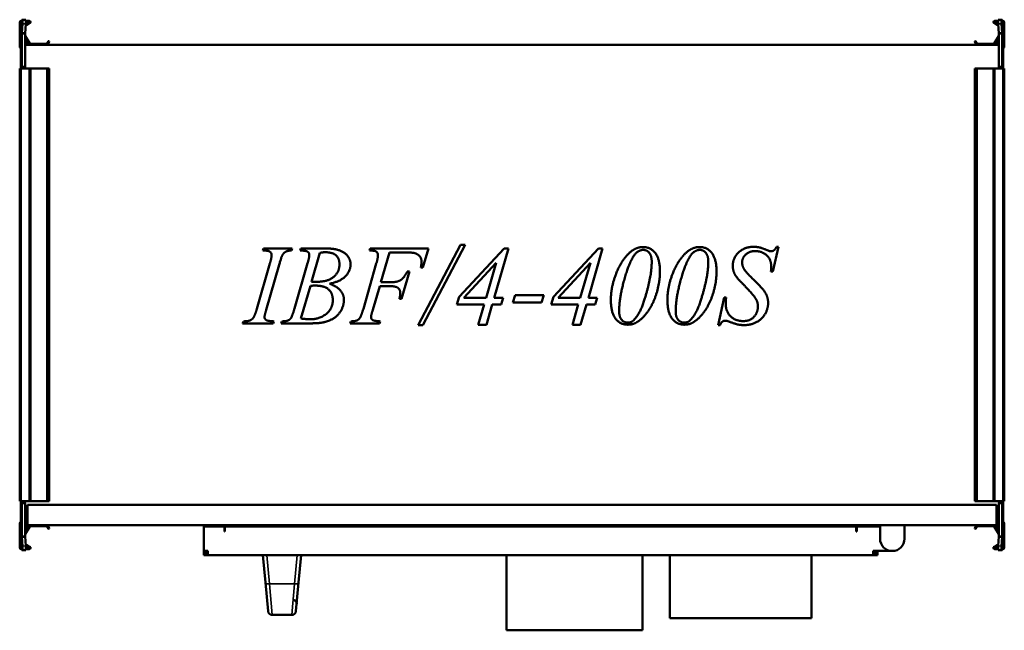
# Model space of a CAD drawing. Header units: millimetres. Extents: x 268 to 992, y 221 to 670.
import ezdxf

# ---------------------------------------------------------------- set-up
doc = ezdxf.new("R2010")
doc.units = ezdxf.units.MM
doc.header["$LTSCALE"] = 3
doc.layers.add('Widoczne (ISO)', color=7, linetype='Continuous', lineweight=50)
doc.layers.add('Widoczne wąskie (ISO)', color=7, linetype='Continuous', lineweight=35)

msp = doc.modelspace()

# ---------------------------------------------------------------- linework, layer by layer
at = {"layer": 'Widoczne (ISO)'}
for p, q in [((268.2, 650.11), (268.2, 667.91)), ((269, 656.31), (269, 668.31)), ((269, 668.31), (269.3, 668.31)), ((269.8, 668.31), (269.3, 668.31)), ((269.4, 669.11), (269.8, 669.11)), ((269.8, 659.73), (269.8, 669.81)), ((269.81, 669.89), (270.24, 669.88)), ((270.24, 666.88), (269.81, 659.97)), ((270.24, 669.88), (272.73, 669.73)), ((271.42, 669.81), (272.3, 669.81)), ((272.3, 659.81), (272.73, 666.73)), ((275.7, 667.24), (272.65, 665.48)), ((272.71, 666.44), (275.3, 667.93)), ((272.8, 669.11), (275.2, 669.11)), ((275.2, 668.31), (272.8, 668.31)), ((984.3, 667.24), (987.35, 665.48)), ((987.29, 666.44), (984.7, 667.93)), ((987.2, 669.11), (984.8, 669.11)), ((984.8, 668.31), (987.2, 668.31)), ((989.76, 669.88), (987.27, 669.73)), ((987.27, 666.73), (987.7, 659.81)), ((987.7, 669.81), (988.58, 669.81)), ((989.76, 669.88), (990.19, 669.89)), ((990.19, 659.97), (989.76, 666.88)), ((990.2, 669.81), (990.2, 659.73)), ((990.6, 669.11), (990.2, 669.11)), ((990.7, 668.31), (990.2, 668.31)), ((991, 668.31), (990.7, 668.31)), ((991, 668.31), (991, 656.31)), ((991.8, 650.11), (991.8, 667.91)), ((269.8, 659.73), (269.8, 635.51)), ((271.2, 659.73), (269.8, 659.73)), ((269.81, 659.97), (271.2, 659.88)), ((271.2, 659.88), (272.3, 659.81)), ((272.3, 659.73), (271.2, 659.73)), ((272.3, 635.52), (272.3, 659.73)), ((987.7, 659.81), (988.8, 659.88)), ((988.8, 659.73), (987.7, 659.73)), ((987.7, 659.73), (987.7, 635.52)), ((988.8, 659.88), (990.19, 659.97)), ((990.2, 659.73), (988.8, 659.73)), ((990.2, 635.51), (990.2, 659.73)), ((269, 655.81), (269, 656.31)), ((269, 652.75), (269, 655.81)), ((269, 655.81), (269.3, 655.81)), ((269.06, 652.73), (269, 652.75)), ((269, 651.51), (269, 651.41)), ((269, 651.41), (269.07, 651.41)), ((269, 648.41), (269, 651.41)), ((269.06, 652.69), (269.06, 652.7)), ((269.72, 655.57), (269.8, 655.8)), ((274.9, 651.91), (272.3, 656.41)), ((272.3, 653.31), (273.4, 653.31)), ((273.4, 651.71), (272.3, 651.71)), ((272.3, 651.41), (987.7, 651.41)), ((272.33, 657.97), (275.59, 652.31)), ((275.77, 652.21), (288.06, 652.21)), ((288.24, 652.31), (289.18, 653.93)), ((289.87, 653.53), (288.93, 651.91)), ((289.45, 654.01), (289.8, 653.81)), ((970.13, 653.53), (971.07, 651.91)), ((970.55, 654.01), (970.2, 653.81)), ((971.76, 652.31), (970.82, 653.93)), ((984.23, 652.21), (971.94, 652.21)), ((987.67, 657.97), (984.41, 652.31)), ((985.1, 651.91), (987.7, 656.41)), ((987.7, 653.31), (986.6, 653.31)), ((986.6, 651.71), (987.7, 651.71)), ((990.28, 655.57), (990.2, 655.8)), ((990.29, 651.71), (990.29, 651.71)), ((991, 655.81), (990.7, 655.81)), ((990.93, 651.41), (991, 651.41)), ((991, 652.75), (990.94, 652.73)), ((990.94, 652.7), (990.94, 652.69)), ((991, 656.31), (991, 655.81)), ((991, 655.81), (991, 652.75)), ((991, 651.51), (991, 651.41)), ((991, 651.41), (991, 648.41)), ((269, 635.31), (269, 648.41)), ((269.06, 635.51), (269.06, 648.31)), ((990.94, 648.31), (990.94, 635.51)), ((991, 648.41), (991, 635.31)), ((269.4, 633.91), (268.2, 633.91)), ((268.2, 633.91), (268.2, 315.91)), ((269, 634.81), (269, 635.31)), ((269, 635.31), (269.3, 635.31)), ((269, 634.81), (269, 633.91)), ((269, 634.81), (269.3, 634.81)), ((269.8, 635.31), (269.3, 635.31)), ((269.4, 633.91), (275.2, 633.91)), ((269.8, 634.81), (269.8, 635.51)), ((269.8, 634.81), (271.5, 634.81)), ((271.5, 634.82), (271.5, 634.81)), ((271.5, 634.82), (271.6, 634.82)), ((271.5, 633.91), (271.5, 634.81)), ((276.2, 633.91), (275.2, 633.91)), ((276.2, 633.91), (288.06, 633.91)), ((276.2, 633.91), (276.2, 315.91)), ((288.06, 633.91), (288.24, 633.91)), ((288.24, 633.91), (289.18, 633.91)), ((289.45, 633.91), (289.18, 633.91)), ((289.45, 633.91), (289.8, 633.91)), ((289.9, 633.91), (289.8, 633.91)), ((289.9, 633.91), (289.9, 315.91)), ((970.1, 633.91), (970.2, 633.91)), ((970.1, 315.91), (970.1, 633.91)), ((970.55, 633.91), (970.2, 633.91)), ((970.55, 633.91), (970.82, 633.91)), ((971.76, 633.91), (970.82, 633.91)), ((971.94, 633.91), (971.76, 633.91)), ((983.8, 633.91), (971.94, 633.91)), ((983.8, 633.91), (984.8, 633.91)), ((983.8, 315.91), (983.8, 633.91)), ((990.6, 633.91), (984.8, 633.91)), ((988.4, 634.82), (988.5, 634.82)), ((988.5, 634.81), (988.5, 634.82)), ((988.5, 634.81), (988.5, 633.91)), ((988.5, 634.81), (990.2, 634.81)), ((990.2, 635.51), (990.2, 634.81)), ((990.7, 635.31), (990.2, 635.31)), ((990.6, 633.91), (991.8, 633.91)), ((991, 635.31), (990.7, 635.31)), ((991, 634.81), (990.7, 634.81)), ((991, 635.31), (991, 634.81)), ((991, 633.91), (991, 634.81)), ((991.8, 315.91), (991.8, 633.91)), ((446.98, 500.21), (447.48, 501.69)), ((447.48, 501.69), (468.5, 501.69)), ((468.5, 501.69), (468.06, 500.21)), ((474.39, 500.21), (474.93, 501.69)), ((474.93, 501.69), (494.7, 501.69)), ((525.26, 500.21), (525.75, 501.69)), ((525.75, 501.69), (568.62, 501.69)), ((561.03, 445.43), (592.08, 504.38)), ((595.49, 504.38), (564.58, 445.43)), ((568.62, 501.69), (564.58, 487.8)), ((591.22, 466.19), (624.29, 501.69)), ((592.08, 504.38), (595.49, 504.38)), ((627.35, 501.69), (616.88, 465.52)), ((624.29, 501.69), (627.35, 501.69)), ((660.47, 466.19), (693.54, 501.69)), ((696.59, 501.69), (686.12, 465.52)), ((693.54, 501.69), (696.59, 501.69)), ((825.92, 502.95), (821.69, 484.7)), ((824.43, 502.95), (825.92, 502.95)), ((488.82, 498.5), (482.7, 477.33)), ((539.86, 498.81), (533.57, 476.93)), ((550.96, 498.81), (539.86, 498.81)), ((442.53, 457.47), (452.1, 490.68)), ((458.93, 489.83), (449.41, 456.66)), ((470.17, 457.7), (479.78, 490.99)), ((520.76, 457.47), (530.29, 490.63)), ((554.6, 484.84), (548.89, 464.84)), ((553.07, 484.84), (554.6, 484.84)), ((564.58, 487.8), (563.05, 487.8)), ((618.36, 491.22), (594.68, 465.52)), ((610.95, 465.52), (618.36, 491.22)), ((687.61, 491.22), (663.93, 465.52)), ((680.19, 465.52), (687.61, 491.22)), ((821.69, 484.7), (820.3, 484.7)), ((481.85, 474.28), (474.93, 450.28)), ((532.76, 474.05), (527.73, 456.66)), ((540.13, 474.05), (532.76, 474.05)), ((533.57, 476.93), (540.85, 476.93)), ((548.89, 464.84), (547.28, 464.84)), ((589.51, 460.48), (591.22, 466.19)), ((594.68, 465.52), (610.95, 465.52)), ((616.88, 465.52), (623.44, 465.52)), ((623.44, 465.52), (621.96, 460.48)), ((630.67, 462.01), (632.34, 467.4)), ((632.34, 467.4), (653.37, 467.4)), ((653.37, 467.4), (651.7, 462.01)), ((658.76, 460.48), (660.47, 466.19)), ((663.93, 465.52), (680.19, 465.52)), ((686.12, 465.52), (692.68, 465.52)), ((692.68, 465.52), (691.2, 460.48)), ((781.43, 445.43), (785.97, 465.83)), ((785.97, 465.83), (787.36, 465.83)), ((609.46, 460.48), (589.51, 460.48)), ((605.2, 445.74), (609.46, 460.48)), ((615.44, 460.48), (611.17, 445.74)), ((621.96, 460.48), (615.44, 460.48)), ((651.7, 462.01), (630.67, 462.01)), ((678.71, 460.48), (658.76, 460.48)), ((674.44, 445.74), (678.71, 460.48)), ((684.69, 460.48), (680.42, 445.74)), ((691.2, 460.48), (684.69, 460.48)), ((432.06, 446.69), (432.65, 448.17)), ((454.44, 446.69), (432.06, 446.69)), ((454.89, 448.17), (454.44, 446.69)), ((460.46, 446.69), (460.96, 448.17)), ((480.59, 446.69), (460.46, 446.69)), ((511.01, 446.69), (511.55, 448.17)), ((532.54, 446.69), (511.01, 446.69)), ((533.03, 448.17), (532.54, 446.69)), ((564.58, 445.43), (561.03, 445.43)), ((611.17, 445.74), (605.2, 445.74)), ((680.42, 445.74), (674.44, 445.74)), ((782.91, 445.43), (781.43, 445.43)), ((269.4, 315.91), (268.2, 315.91)), ((269, 315.91), (269, 315.01)), ((269, 314.51), (269, 315.01)), ((269, 315.01), (269.3, 315.01)), ((269, 301.41), (269, 314.51)), ((269, 314.51), (269.3, 314.51)), ((269.06, 301.51), (269.06, 314.31)), ((269.3, 314.51), (269.8, 314.51)), ((269.4, 315.91), (275.2, 315.91)), ((269.8, 314.31), (269.8, 315.01)), ((271.5, 315.01), (269.8, 315.01)), ((269.8, 314.31), (269.8, 290.08)), ((271.5, 315.01), (271.5, 315.91)), ((271.5, 315.01), (271.5, 315)), ((271.6, 315), (271.5, 315)), ((272.3, 290.08), (272.3, 314.3)), ((274, 313.41), (986, 313.41)), ((274, 313.41), (274, 298.41)), ((276.2, 315.91), (275.2, 315.91)), ((276.2, 315.91), (288.06, 315.91)), ((288.06, 315.91), (288.24, 315.91)), ((288.24, 315.91), (289.18, 315.91)), ((289.45, 315.91), (289.18, 315.91)), ((289.45, 315.91), (289.8, 315.91)), ((289.9, 315.91), (289.8, 315.91)), ((970.1, 315.91), (970.2, 315.91)), ((970.55, 315.91), (970.2, 315.91)), ((970.55, 315.91), (970.82, 315.91)), ((971.76, 315.91), (970.82, 315.91)), ((971.94, 315.91), (971.76, 315.91)), ((983.8, 315.91), (971.94, 315.91)), ((983.8, 315.91), (984.8, 315.91)), ((990.6, 315.91), (984.8, 315.91)), ((986, 298.41), (986, 313.41)), ((987.7, 314.3), (987.7, 290.08)), ((988.5, 315), (988.4, 315)), ((988.5, 315.91), (988.5, 315.01)), ((990.2, 315.01), (988.5, 315.01)), ((988.5, 315), (988.5, 315.01)), ((990.2, 315.01), (990.2, 314.31)), ((990.2, 314.51), (990.7, 314.51)), ((990.2, 290.08), (990.2, 314.31)), ((990.6, 315.91), (991.8, 315.91)), ((991, 315.01), (990.7, 315.01)), ((991, 314.51), (990.7, 314.51)), ((990.94, 314.31), (990.94, 301.51)), ((991, 315.01), (991, 315.91)), ((991, 315.01), (991, 314.51)), ((991, 314.51), (991, 301.41)), ((268.2, 299.71), (268.2, 281.91)), ((269.06, 301.41), (269, 301.41)), ((269, 299.91), (269.07, 299.91)), ((269, 299.91), (269, 298.41)), ((269.07, 298.41), (269, 298.41)), ((269, 298.31), (269, 298.41)), ((269, 297.07), (269.06, 297.09)), ((269, 294.01), (269, 297.07)), ((269.06, 297.12), (269.06, 297.12)), ((269.71, 298.41), (269.71, 298.41)), ((269.71, 298.11), (269.71, 298.11)), ((274, 301.41), (272.3, 301.41)), ((274, 300.71), (272.3, 300.71)), ((272.3, 299.91), (274, 299.91)), ((274, 298.41), (272.3, 298.41)), ((273.4, 298.11), (272.3, 298.11)), ((274.9, 297.91), (272.3, 293.4)), ((272.33, 291.85), (275.59, 297.51)), ((986, 298.41), (274, 298.41)), ((275.77, 297.61), (288.06, 297.61)), ((288.24, 297.51), (289.18, 295.88)), ((289.87, 296.28), (288.93, 297.91)), ((403.5, 297.41), (418.7, 297.41)), ((403.5, 297.41), (403.5, 279.41)), ((418.7, 293.66), (418.7, 297.41)), ((419, 294.41), (419, 297.41)), ((419, 297.41), (883, 297.41)), ((626, 297.41), (626, 298.41)), ((726, 297.41), (726, 298.41)), ((883, 297.41), (883, 294.41)), ((883.3, 297.41), (883.3, 293.66)), ((883.3, 297.41), (900.5, 297.41)), ((900.5, 298.41), (900.5, 296.91)), ((900.5, 288.41), (900.5, 296.91)), ((918.5, 296.91), (918.5, 298.41)), ((918.5, 296.91), (918.5, 288.41)), ((970.13, 296.28), (971.07, 297.91)), ((971.76, 297.51), (970.82, 295.88)), ((984.23, 297.61), (971.94, 297.61)), ((987.67, 291.85), (984.41, 297.51)), ((985.1, 297.91), (987.7, 293.4)), ((987.7, 301.41), (986, 301.41)), ((986, 300.71), (987.7, 300.71)), ((986, 299.91), (987.7, 299.91)), ((987.7, 298.41), (986, 298.41)), ((986.6, 298.11), (987.7, 298.11)), ((990.28, 299.91), (990.28, 299.91)), ((990.93, 299.91), (991, 299.91)), ((991, 298.41), (990.93, 298.41)), ((991, 301.41), (990.94, 301.41)), ((990.94, 297.12), (990.94, 297.12)), ((990.94, 297.09), (991, 297.07)), ((991, 298.41), (991, 299.91)), ((991, 298.31), (991, 298.41)), ((991, 297.07), (991, 294.01)), ((991.8, 299.71), (991.8, 281.91)), ((269, 293.51), (269, 294.01)), ((269, 294.01), (269.3, 294.01)), ((269, 281.51), (269, 293.51)), ((269.72, 294.24), (269.8, 294.02)), ((269.8, 280.01), (269.8, 290.08)), ((269.8, 290.08), (271.2, 290.08)), ((271.2, 289.93), (269.81, 289.85)), ((269.81, 289.85), (270.24, 282.93)), ((271.2, 290.08), (272.3, 290.08)), ((272.3, 290), (271.2, 289.93)), ((272.3, 296.51), (273.4, 296.51)), ((272.73, 283.09), (272.3, 290)), ((289.45, 295.81), (289.8, 296.01)), ((419, 293.66), (418.7, 293.66)), ((419, 294.41), (419, 293.66)), ((883, 293.66), (883, 294.41)), ((883.3, 293.66), (883, 293.66)), ((970.55, 295.81), (970.2, 296.01)), ((987.7, 296.51), (986.6, 296.51)), ((987.7, 290), (987.27, 283.09)), ((987.7, 290.08), (988.8, 290.08)), ((988.8, 289.93), (987.7, 290)), ((988.8, 290.08), (990.2, 290.08)), ((990.19, 289.85), (988.8, 289.93)), ((989.76, 282.93), (990.19, 289.85)), ((990.28, 294.24), (990.2, 294.02)), ((990.2, 290.08), (990.2, 280.01)), ((991, 294.01), (990.7, 294.01)), ((991, 294.01), (991, 293.51)), ((991, 293.51), (991, 281.51)), ((275.7, 282.57), (272.65, 284.33)), ((272.71, 283.38), (275.3, 281.88)), ((984.3, 282.57), (987.35, 284.33)), ((987.29, 283.38), (984.7, 281.88)), ((269, 281.51), (269.3, 281.51)), ((269.3, 281.51), (269.8, 281.51)), ((269.4, 280.71), (269.8, 280.71)), ((270.24, 279.93), (269.81, 279.92)), ((270.24, 279.93), (272.73, 280.09)), ((272.3, 280.01), (271.42, 280.01)), ((275.2, 281.51), (272.8, 281.51)), ((272.8, 280.71), (275.2, 280.71)), ((403.5, 279.41), (403.5, 276.41)), ((406.5, 279.41), (403.5, 279.41)), ((406.5, 276.41), (403.5, 276.41)), ((405, 279.41), (405, 277.91)), ((406.5, 277.91), (405, 277.91)), ((406.5, 279.41), (406.5, 276.41)), ((406.5, 276.41), (895.5, 276.41)), ((447, 276.41), (448.84, 256.2)), ((473.16, 256.2), (475, 276.41)), ((626, 221.11), (626, 276.41)), ((726, 221.11), (726, 276.41)), ((746, 229.91), (746, 276.41)), ((850, 229.91), (850, 276.41)), ((895.5, 276.41), (895.5, 279.41)), ((909.5, 279.41), (895.5, 279.41)), ((895.5, 277.91), (897, 277.91)), ((895.5, 276.41), (898.5, 276.41)), ((897, 277.91), (897, 279.41)), ((898.5, 276.41), (898.5, 279.41)), ((984.8, 281.51), (987.2, 281.51)), ((987.2, 280.71), (984.8, 280.71)), ((989.76, 279.93), (987.27, 280.09)), ((988.58, 280.01), (987.7, 280.01)), ((990.19, 279.92), (989.76, 279.93)), ((990.2, 281.51), (990.7, 281.51)), ((990.6, 280.71), (990.2, 280.71)), ((991, 281.51), (990.7, 281.51)), ((450.75, 235.14), (448.84, 256.2)), ((473.16, 256.2), (471.25, 235.14)), ((453.74, 232.41), (468.26, 232.41)), ((746, 229.91), (850, 229.91)), ((726, 221.11), (626, 221.11))]:
    msp.add_line(p, q, dxfattribs=at)
for centre, radius, start, end in [((269.4, 667.91), 1.2, 90, 180), ((275.2, 668.11), 1, 300, 90), ((275.2, 668.11), 0.2, 300, 90), ((984.8, 668.11), 1, 90, 240), ((984.8, 668.11), 0.2, 90, 240), ((990.6, 667.91), 1.2, 0, 90), ((269.2, 651.51), 0.2, 128.82923, 180), ((281, 651.47), 12, 160, 174.13746), ((269.3, 656.31), 0.5, 270, 0), ((272.5, 658.07), 0.2, 180, 210), ((273.4, 652.51), 0.8, 270, 90), ((275.77, 652.41), 1, 210, 270), ((275.77, 652.41), 0.2, 210, 270), ((288.06, 652.41), 0.2, 270, 330), ((288.06, 652.41), 1, 270, 330), ((289.35, 653.83), 0.2, 60, 150), ((289.7, 653.63), 0.2, 330, 60), ((970.3, 653.63), 0.2, 120, 210), ((970.65, 653.83), 0.2, 30, 120), ((971.94, 652.41), 1, 210, 270), ((971.94, 652.41), 0.2, 210, 270), ((984.23, 652.41), 0.2, 270, 330), ((984.23, 652.41), 1, 270, 330), ((986.6, 652.51), 0.8, 90, 270), ((987.5, 658.07), 0.2, 330, 0), ((990.7, 656.31), 0.5, 180, 270), ((979, 651.47), 12, 5.86254, 20), ((990.8, 651.51), 0.2, 0, 51.14452), ((269.2, 650.11), 1, 180, 258.46304), ((990.8, 650.11), 1, 281.53696, 0), ((269.3, 635.31), 0.5, 270, 0), ((271.6, 635.52), 0.7, 359.18146, 0), ((988.4, 635.52), 0.7, 180, 180.81854), ((990.7, 635.31), 0.5, 180, 270), ((269.3, 314.51), 0.5, 0, 90), ((271.6, 314.3), 0.7, 0, 0.81854), ((988.4, 314.3), 0.7, 179.18146, 180), ((990.7, 314.51), 0.5, 90, 180), ((269.2, 299.71), 1, 97.86944, 180), ((269.2, 298.31), 0.2, 180, 231.14452), ((281, 298.34), 12, 185.86254, 200), ((273.4, 297.31), 0.8, 270, 90), ((275.77, 297.41), 1, 90, 150), ((275.77, 297.41), 0.2, 90, 150), ((288.06, 297.41), 1, 30, 90), ((288.06, 297.41), 0.2, 30, 90), ((971.94, 297.41), 1, 90, 150), ((971.94, 297.41), 0.2, 90, 150), ((984.23, 297.41), 1, 30, 90), ((984.23, 297.41), 0.2, 30, 90), ((986.6, 297.31), 0.8, 90, 270), ((979, 298.34), 12, 340, 354.13746), ((990.8, 298.31), 0.2, 308.82923, 0), ((990.8, 299.71), 1, 0, 82.13121), ((269.3, 293.51), 0.5, 0, 90), ((272.5, 291.75), 0.2, 150, 180), ((289.35, 295.98), 0.2, 210, 300), ((289.7, 296.18), 0.2, 300, 30), ((970.3, 296.18), 0.2, 150, 240), ((970.65, 295.98), 0.2, 240, 330), ((987.5, 291.75), 0.2, 0, 30), ((990.7, 293.51), 0.5, 90, 180), ((275.2, 281.71), 1, 270, 60), ((909.5, 288.41), 9, 180, 0), ((984.8, 281.71), 1, 120, 270), ((269.4, 281.91), 1.2, 180, 270), ((275.2, 281.71), 0.2, 270, 60), ((984.8, 281.71), 0.2, 120, 270), ((990.6, 281.91), 1.2, 270, 0), ((453.74, 235.41), 3, 185.19443, 199.47122), ((453.74, 235.41), 3, 199.47122, 270), ((468.26, 235.41), 3, 270, 340.52878), ((468.26, 235.41), 3, 340.52878, 354.80557)]:
    msp.add_arc(centre, radius, start, end, dxfattribs=at)
for centre, major_axis, start_param, end_param in [((270.05, 666.89), (0.19, 2.99), 4.714295, 6.285092), ((272.54, 666.73), (0.19, 2.99), 4.714295, 6.283185), ((987.46, 666.73), (-0.19, 2.99), 0, 1.56889), ((989.95, 666.89), (-0.19, 2.99), 6.281279, 7.852075), ((270.05, 282.93), (0.19, -2.99), 6.281279, 7.852075), ((272.54, 283.08), (0.19, -2.99), 0, 1.56889), ((987.46, 283.08), (-0.19, -2.99), 4.714295, 6.283185), ((989.95, 282.93), (-0.19, -2.99), 4.714295, 6.285092)]:
    msp.add_ellipse(centre, major_axis=major_axis, ratio=0.061628, start_param=start_param, end_param=end_param, dxfattribs=at)
for points, knots in [([(269.81, 669.89), (269.81, 669.88), (269.8, 669.86), (269.8, 669.84), (269.8, 669.82), (269.8, 669.81)], [0, 0, 0, 0, 0.01249515, 0.01249515, 0.0249903, 0.0249903, 0.0249903, 0.0249903]), ([(272.3, 669.81), (272.3, 669.8), (272.3, 669.8), (272.3, 669.8), (272.3, 669.79), (272.3, 669.79), (272.3, 669.79), (272.3, 669.78), (272.3, 669.78), (272.3, 669.78), (272.3, 669.77), (272.3, 669.77), (272.3, 669.77), (272.3, 669.76), (272.3, 669.76), (272.3, 669.76), (272.3, 669.76), (272.3, 669.75), (272.3, 669.75)], [0, 0, 0, 0, 0.001501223, 0.001501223, 0.001501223, 0.00300249, 0.00300249, 0.00300249, 0.004503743, 0.004503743, 0.004503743, 0.006004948, 0.006004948, 0.006004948, 0.007506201, 0.007506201, 0.007506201, 0.00845921, 0.00845921, 0.00845921, 0.00845921]), ([(987.7, 669.75), (987.7, 669.75), (987.7, 669.76), (987.7, 669.76), (987.7, 669.76), (987.7, 669.76), (987.7, 669.77), (987.7, 669.77), (987.7, 669.77), (987.7, 669.78), (987.7, 669.78), (987.7, 669.78), (987.7, 669.79), (987.7, 669.79), (987.7, 669.79), (987.7, 669.8), (987.7, 669.8), (987.7, 669.8), (987.7, 669.81)], [0.002049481, 0.002049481, 0.002049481, 0.002049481, 0.00300249, 0.00300249, 0.00300249, 0.004503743, 0.004503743, 0.004503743, 0.006004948, 0.006004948, 0.006004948, 0.007506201, 0.007506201, 0.007506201, 0.009007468, 0.009007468, 0.009007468, 0.010508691, 0.010508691, 0.010508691, 0.010508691]), ([(990.2, 669.81), (990.2, 669.82), (990.2, 669.84), (990.2, 669.86), (990.19, 669.88), (990.19, 669.89)], [0, 0, 0, 0, 0.01249515, 0.01249515, 0.0249903, 0.0249903, 0.0249903, 0.0249903]), ([(269.8, 659.73), (269.8, 659.77), (269.8, 659.81), (269.8, 659.89), (269.81, 659.93), (269.81, 659.97)], [0, 0, 0, 0, 0.01249515, 0.01249515, 0.0249903, 0.0249903, 0.0249903, 0.0249903]), ([(272.3, 659.81), (272.3, 659.81), (272.3, 659.81), (272.3, 659.8), (272.3, 659.8), (272.3, 659.79), (272.3, 659.79), (272.3, 659.79), (272.3, 659.78), (272.3, 659.78), (272.3, 659.77), (272.3, 659.77), (272.3, 659.77), (272.3, 659.76), (272.3, 659.76), (272.3, 659.76), (272.3, 659.75), (272.3, 659.75), (272.3, 659.74), (272.3, 659.74), (272.3, 659.74), (272.3, 659.73)], [0, 0, 0, 0, 0.00150122, 0.00150122, 0.00150122, 0.00300249, 0.00300249, 0.00300249, 0.00450374, 0.00450374, 0.00450374, 0.00600495, 0.00600495, 0.00600495, 0.0075062, 0.0075062, 0.0075062, 0.00900747, 0.00900747, 0.00900747, 0.01050869, 0.01050869, 0.01050869, 0.01050869]), ([(987.7, 659.73), (987.7, 659.74), (987.7, 659.74), (987.7, 659.74), (987.7, 659.75), (987.7, 659.75), (987.7, 659.76), (987.7, 659.76), (987.7, 659.76), (987.7, 659.77), (987.7, 659.77), (987.7, 659.77), (987.7, 659.78), (987.7, 659.78), (987.7, 659.79), (987.7, 659.79), (987.7, 659.79), (987.7, 659.8), (987.7, 659.8), (987.7, 659.81), (987.7, 659.81), (987.7, 659.81)], [0, 0, 0, 0, 0.00150122, 0.00150122, 0.00150122, 0.00300249, 0.00300249, 0.00300249, 0.00450374, 0.00450374, 0.00450374, 0.00600495, 0.00600495, 0.00600495, 0.0075062, 0.0075062, 0.0075062, 0.00900747, 0.00900747, 0.00900747, 0.01050869, 0.01050869, 0.01050869, 0.01050869]), ([(990.19, 659.97), (990.19, 659.93), (990.2, 659.89), (990.2, 659.81), (990.2, 659.77), (990.2, 659.73)], [0, 0, 0, 0, 0.01249515, 0.01249515, 0.0249903, 0.0249903, 0.0249903, 0.0249903]), ([(269.06, 652.69), (269.06, 652.69), (269.06, 652.69), (269.06, 652.69), (269.06, 652.69), (269.06, 652.69)], [0.00000127, 0.00000127, 0.00000127, 0.00000127, 0.0077936, 0.0077936, 0.01558592, 0.01558592, 0.01558592, 0.01558592]), ([(269.06, 652.69), (269.07, 652.67), (269.07, 652.57), (269.07, 652.19), (269.07, 651.91), (269.07, 651.2), (269.07, 650.78), (269.07, 649.89), (269.07, 649.43), (269.06, 648.96)], [0.0000002, 0.0000002, 0.0000002, 0.0000002, 0.138614, 0.138614, 0.2902546, 0.2902546, 0.4411619, 0.4411619, 0.5810662, 0.5810662, 0.5810662, 0.5810662]), ([(990.94, 648.96), (990.93, 649.42), (990.93, 649.88), (990.93, 650.77), (990.93, 651.19), (990.93, 651.91), (990.93, 652.19), (990.93, 652.57), (990.93, 652.67), (990.94, 652.69)], [0.0000002, 0.0000002, 0.0000002, 0.0000002, 0.138614, 0.138614, 0.2902546, 0.2902546, 0.4411619, 0.4411619, 0.5810662, 0.5810662, 0.5810662, 0.5810662]), ([(990.94, 652.69), (990.94, 652.69), (990.94, 652.69), (990.94, 652.69), (990.94, 652.69), (990.94, 652.69)], [-0.01558465, -0.01558465, -0.01558465, -0.01558465, -0.00779233, -0.00779233, 0, 0, 0, 0]), ([(269.06, 648.81), (269.06, 648.83), (269.06, 648.86), (269.06, 648.91), (269.06, 648.94), (269.06, 648.96)], [-0.01558465, -0.01558465, -0.01558465, -0.01558465, -0.00779233, -0.00779233, 0, 0, 0, 0]), ([(269.06, 648.31), (269.06, 648.39), (269.06, 648.47), (269.06, 648.64), (269.06, 648.72), (269.06, 648.81)], [0, 0, 0, 0, 0.02497584, 0.02497584, 0.04995141, 0.04995141, 0.04995141, 0.04995141]), ([(990.94, 648.81), (990.94, 648.83), (990.94, 648.86), (990.94, 648.91), (990.94, 648.94), (990.94, 648.96)], [0.00000127, 0.00000127, 0.00000127, 0.00000127, 0.0077936, 0.0077936, 0.01558592, 0.01558592, 0.01558592, 0.01558592]), ([(990.94, 648.81), (990.94, 648.72), (990.94, 648.64), (990.94, 648.47), (990.94, 648.39), (990.94, 648.31)], [0.00000127, 0.00000127, 0.00000127, 0.00000127, 0.02497637, 0.02497637, 0.04995171, 0.04995171, 0.04995171, 0.04995171]), ([(271.6, 634.82), (271.62, 634.82), (271.63, 634.82), (271.66, 634.82), (271.67, 634.82), (271.71, 634.82), (271.73, 634.83), (271.8, 634.84), (271.85, 634.86), (271.98, 634.92), (272.08, 634.99), (272.2, 635.14), (272.24, 635.22), (272.28, 635.34), (272.29, 635.39), (272.3, 635.46), (272.3, 635.48), (272.3, 635.51)], [0.5164602, 0.5164602, 0.5164602, 0.5164602, 0.521665, 0.521665, 0.5268699, 0.5268699, 0.5372796, 0.5372796, 0.558099, 0.558099, 0.5997379, 0.5997379, 0.6260553, 0.6260553, 0.6392139, 0.6392139, 0.6464865, 0.6464865, 0.6464865, 0.6464865]), ([(987.7, 635.51), (987.7, 635.48), (987.7, 635.46), (987.71, 635.39), (987.72, 635.34), (987.76, 635.22), (987.8, 635.14), (987.92, 634.99), (988.02, 634.92), (988.15, 634.86), (988.2, 634.84), (988.27, 634.83), (988.29, 634.82), (988.33, 634.82), (988.34, 634.82), (988.37, 634.82), (988.38, 634.82), (988.4, 634.82)], [0.902894, 0.902894, 0.902894, 0.902894, 0.9101665, 0.9101665, 0.9233252, 0.9233252, 0.9496425, 0.9496425, 0.9912814, 0.9912814, 1.0121009, 1.0121009, 1.0225106, 1.0225106, 1.0277154, 1.0277154, 1.0329203, 1.0329203, 1.0329203, 1.0329203]), ([(272.3, 314.31), (272.3, 314.33), (272.3, 314.36), (272.29, 314.43), (272.28, 314.47), (272.24, 314.59), (272.2, 314.67), (272.08, 314.82), (271.98, 314.89), (271.85, 314.95), (271.8, 314.97), (271.73, 314.98), (271.71, 314.99), (271.67, 314.99), (271.66, 314.99), (271.63, 315), (271.62, 315), (271.6, 315)], [0.902894, 0.902894, 0.902894, 0.902894, 0.9101665, 0.9101665, 0.9233252, 0.9233252, 0.9496425, 0.9496425, 0.9912814, 0.9912814, 1.0121009, 1.0121009, 1.0225106, 1.0225106, 1.0277154, 1.0277154, 1.0329203, 1.0329203, 1.0329203, 1.0329203]), ([(988.4, 315), (988.38, 315), (988.37, 315), (988.34, 314.99), (988.33, 314.99), (988.29, 314.99), (988.27, 314.98), (988.2, 314.97), (988.15, 314.95), (988.02, 314.89), (987.92, 314.82), (987.8, 314.67), (987.76, 314.59), (987.72, 314.47), (987.71, 314.43), (987.7, 314.36), (987.7, 314.33), (987.7, 314.31)], [0.5164602, 0.5164602, 0.5164602, 0.5164602, 0.521665, 0.521665, 0.5268699, 0.5268699, 0.5372796, 0.5372796, 0.558099, 0.558099, 0.5997379, 0.5997379, 0.6260553, 0.6260553, 0.6392139, 0.6392139, 0.6464865, 0.6464865, 0.6464865, 0.6464865]), ([(269.06, 301.01), (269.06, 301.09), (269.06, 301.17), (269.06, 301.34), (269.06, 301.42), (269.06, 301.51)], [0.00000127, 0.00000127, 0.00000127, 0.00000127, 0.02497637, 0.02497637, 0.04995171, 0.04995171, 0.04995171, 0.04995171]), ([(269.06, 301.01), (269.06, 300.98), (269.06, 300.95), (269.06, 300.9), (269.06, 300.88), (269.06, 300.85)], [0.00000127, 0.00000127, 0.00000127, 0.00000127, 0.0077936, 0.0077936, 0.01558592, 0.01558592, 0.01558592, 0.01558592]), ([(269.06, 300.85), (269.07, 300.39), (269.07, 299.93), (269.07, 299.04), (269.07, 298.62), (269.07, 297.91), (269.07, 297.62), (269.07, 297.25), (269.07, 297.14), (269.06, 297.12)], [0.0000002, 0.0000002, 0.0000002, 0.0000002, 0.138614, 0.138614, 0.2902546, 0.2902546, 0.4411619, 0.4411619, 0.5810662, 0.5810662, 0.5810662, 0.5810662]), ([(269.06, 297.12), (269.06, 297.12), (269.06, 297.12), (269.06, 297.12), (269.06, 297.12), (269.06, 297.12)], [-0.01558465, -0.01558465, -0.01558465, -0.01558465, -0.00779233, -0.00779233, 0, 0, 0, 0]), ([(990.94, 297.12), (990.93, 297.14), (990.93, 297.24), (990.93, 297.62), (990.93, 297.9), (990.93, 298.62), (990.93, 299.04), (990.93, 299.93), (990.93, 300.39), (990.94, 300.85)], [0.0000002, 0.0000002, 0.0000002, 0.0000002, 0.138614, 0.138614, 0.2902546, 0.2902546, 0.4411619, 0.4411619, 0.5810662, 0.5810662, 0.5810662, 0.5810662]), ([(990.94, 301.51), (990.94, 301.42), (990.94, 301.34), (990.94, 301.17), (990.94, 301.09), (990.94, 301.01)], [0, 0, 0, 0, 0.02497584, 0.02497584, 0.04995141, 0.04995141, 0.04995141, 0.04995141]), ([(990.94, 301.01), (990.94, 300.98), (990.94, 300.95), (990.94, 300.9), (990.94, 300.88), (990.94, 300.85)], [-0.01558465, -0.01558465, -0.01558465, -0.01558465, -0.00779233, -0.00779233, 0, 0, 0, 0]), ([(990.94, 297.12), (990.94, 297.12), (990.94, 297.12), (990.94, 297.12), (990.94, 297.12), (990.94, 297.12)], [0.00000127, 0.00000127, 0.00000127, 0.00000127, 0.0077936, 0.0077936, 0.01558592, 0.01558592, 0.01558592, 0.01558592]), ([(269.81, 289.85), (269.81, 289.89), (269.8, 289.92), (269.8, 290), (269.8, 290.04), (269.8, 290.08)], [0, 0, 0, 0, 0.01249515, 0.01249515, 0.0249903, 0.0249903, 0.0249903, 0.0249903]), ([(272.3, 290.08), (272.3, 290.08), (272.3, 290.07), (272.3, 290.07), (272.3, 290.07), (272.3, 290.06), (272.3, 290.06), (272.3, 290.05), (272.3, 290.05), (272.3, 290.05), (272.3, 290.04), (272.3, 290.04), (272.3, 290.04), (272.3, 290.03), (272.3, 290.03), (272.3, 290.02), (272.3, 290.02), (272.3, 290.02), (272.3, 290.01), (272.3, 290.01), (272.3, 290), (272.3, 290)], [0, 0, 0, 0, 0.00150122, 0.00150122, 0.00150122, 0.00300249, 0.00300249, 0.00300249, 0.00450374, 0.00450374, 0.00450374, 0.00600495, 0.00600495, 0.00600495, 0.0075062, 0.0075062, 0.0075062, 0.00900747, 0.00900747, 0.00900747, 0.01050869, 0.01050869, 0.01050869, 0.01050869]), ([(987.7, 290), (987.7, 290), (987.7, 290.01), (987.7, 290.01), (987.7, 290.02), (987.7, 290.02), (987.7, 290.02), (987.7, 290.03), (987.7, 290.03), (987.7, 290.04), (987.7, 290.04), (987.7, 290.04), (987.7, 290.05), (987.7, 290.05), (987.7, 290.05), (987.7, 290.06), (987.7, 290.06), (987.7, 290.07), (987.7, 290.07), (987.7, 290.07), (987.7, 290.08), (987.7, 290.08)], [0, 0, 0, 0, 0.00150122, 0.00150122, 0.00150122, 0.00300249, 0.00300249, 0.00300249, 0.00450374, 0.00450374, 0.00450374, 0.00600495, 0.00600495, 0.00600495, 0.0075062, 0.0075062, 0.0075062, 0.00900747, 0.00900747, 0.00900747, 0.01050869, 0.01050869, 0.01050869, 0.01050869]), ([(990.2, 290.08), (990.2, 290.04), (990.2, 290), (990.2, 289.92), (990.19, 289.89), (990.19, 289.85)], [0, 0, 0, 0, 0.01249515, 0.01249515, 0.0249903, 0.0249903, 0.0249903, 0.0249903]), ([(269.8, 280.01), (269.8, 279.99), (269.8, 279.98), (269.8, 279.95), (269.81, 279.94), (269.81, 279.92)], [0, 0, 0, 0, 0.01249515, 0.01249515, 0.0249903, 0.0249903, 0.0249903, 0.0249903]), ([(272.3, 280.06), (272.3, 280.06), (272.3, 280.06), (272.3, 280.06), (272.3, 280.05), (272.3, 280.05), (272.3, 280.05), (272.3, 280.04), (272.3, 280.04), (272.3, 280.04), (272.3, 280.03), (272.3, 280.03), (272.3, 280.03), (272.3, 280.02), (272.3, 280.02), (272.3, 280.02), (272.3, 280.01), (272.3, 280.01), (272.3, 280.01)], [0.002049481, 0.002049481, 0.002049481, 0.002049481, 0.00300249, 0.00300249, 0.00300249, 0.004503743, 0.004503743, 0.004503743, 0.006004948, 0.006004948, 0.006004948, 0.007506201, 0.007506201, 0.007506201, 0.009007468, 0.009007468, 0.009007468, 0.010508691, 0.010508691, 0.010508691, 0.010508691]), ([(987.7, 280.01), (987.7, 280.01), (987.7, 280.01), (987.7, 280.02), (987.7, 280.02), (987.7, 280.02), (987.7, 280.03), (987.7, 280.03), (987.7, 280.03), (987.7, 280.04), (987.7, 280.04), (987.7, 280.04), (987.7, 280.05), (987.7, 280.05), (987.7, 280.05), (987.7, 280.06), (987.7, 280.06), (987.7, 280.06), (987.7, 280.06)], [0, 0, 0, 0, 0.001501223, 0.001501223, 0.001501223, 0.00300249, 0.00300249, 0.00300249, 0.004503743, 0.004503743, 0.004503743, 0.006004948, 0.006004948, 0.006004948, 0.007506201, 0.007506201, 0.007506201, 0.00845921, 0.00845921, 0.00845921, 0.00845921]), ([(990.19, 279.92), (990.19, 279.94), (990.2, 279.95), (990.2, 279.98), (990.2, 279.99), (990.2, 280.01)], [0, 0, 0, 0, 0.01249515, 0.01249515, 0.0249903, 0.0249903, 0.0249903, 0.0249903]), ([(471.8, 241.26), (471.77, 240.89), (471.75, 240.61), (471.72, 240.33), (471.71, 240.26), (471.71, 240.19), (471.71, 240.17), (471.7, 240.15), (471.7, 240.15), (471.7, 240.14), (471.7, 240.14), (471.7, 240.14), (471.7, 240.14), (471.7, 240.14), (471.7, 240.14), (471.7, 240.14), (471.7, 240.14), (471.7, 240.14), (471.7, 240.14), (471.7, 240.14), (471.7, 240.14), (471.7, 240.14), (471.7, 240.14), (471.7, 240.14), (471.7, 240.14), (471.7, 240.14), (471.7, 240.14), (471.7, 240.14), (471.7, 240.14), (471.7, 240.14), (471.7, 240.15), (471.72, 240.29), (471.72, 240.42), (471.7, 240.87), (471.63, 241.19), (471.4, 241.79), (471.23, 242.07), (470.82, 242.57), (470.58, 242.78), (470.04, 243.12), (469.74, 243.24), (469.35, 243.34), (469.27, 243.36), (469.18, 243.37)], [0, 0, 0, 0, 0.373311, 0.373311, 0.563866, 0.563866, 0.659633, 0.659633, 0.707574, 0.707574, 0.73155, 0.73155, 0.743538, 0.743538, 0.749531, 0.749531, 0.752528, 0.752528, 0.754026, 0.754026, 0.754775, 0.754775, 0.755149, 0.755149, 0.755456, 0.755456, 0.755494, 0.755494, 0.755518, 0.755518, 0.757379, 0.757379, 0.796743, 0.796743, 0.893017, 0.893017, 0.98889, 0.98889, 1.084658, 1.084658, 1.179044, 1.179044, 1.205123, 1.205123, 1.205123, 1.205123])]:
    msp.add_open_spline(points, degree=3, knots=knots, dxfattribs=at)
for points, degree in [([(269.07, 651.55), (269.07, 651.59), (269.07, 651.63), (269.07, 651.66)], 3), ([(990.93, 651.55), (990.93, 651.51), (990.93, 651.46), (990.93, 651.41)], 3), ([(269.06, 635.31), (269.06, 635.37), (269.06, 635.44), (269.06, 635.51)], 3), ([(990.94, 635.51), (990.94, 635.44), (990.94, 635.37), (990.94, 635.31)], 3), ([(453.32, 496.92), (453.32, 497.96), (452.24, 499.44), (450.08, 500.21), (446.98, 500.21)], 2), ([(464.19, 499.58), (462.35, 498.72), (460.46, 495.44), (458.93, 489.83)], 2), ([(468.06, 500.21), (465.45, 500.25), (464.19, 499.58)], 2), ([(475.65, 500.16), (474.98, 500.16), (474.39, 500.21)], 2), ([(481.04, 496.92), (481.04, 498.41), (478.79, 500.16), (475.65, 500.16)], 2), ([(494.7, 501.69), (499.69, 501.69), (507.51, 498.59), (511.37, 493.11), (511.37, 490)], 2), ([(531.46, 496.92), (531.46, 497.96), (530.42, 499.49), (528.36, 500.21), (525.26, 500.21)], 2), ([(726.52, 500.7), (724.18, 500.7), (719.33, 497.01), (714.16, 485.33), (711.78, 476.12)], 2), ([(716.9, 499.08), (721.17, 502.81), (726.43, 502.81)], 2), ([(726.43, 502.81), (731.64, 502.81), (738.74, 494.14), (738.74, 484.79)], 2), ([(732.68, 491.94), (732.68, 496.43), (728.99, 500.7), (726.52, 500.7)], 2), ([(768.08, 500.7), (765.75, 500.7), (760.89, 497.01), (755.73, 485.33), (753.35, 476.12)], 2), ([(758.47, 499.08), (762.74, 502.81), (767.99, 502.81)], 2), ([(767.99, 502.81), (773.21, 502.81), (780.31, 494.14), (780.31, 484.79)], 2), ([(774.24, 491.94), (774.24, 496.43), (770.56, 500.7), (768.08, 500.7)], 2), ([(792.26, 489.02), (792.26, 494.77), (800.89, 502.95), (807.63, 502.95)], 2), ([(808.66, 499.8), (804.44, 499.8), (799.13, 494.86), (799.13, 491.62)], 2), ([(807.63, 502.95), (809.92, 502.95), (811.94, 502.5)], 2), ([(820.48, 488.66), (820.48, 493.55), (813.96, 499.8), (808.66, 499.8)], 2), ([(811.94, 502.5), (813.2, 502.27), (816.52, 500.88)], 2), ([(816.52, 500.88), (818.91, 499.94), (819.13, 499.85)], 2), ([(819.13, 499.85), (819.71, 499.71), (820.39, 499.71)], 2), ([(820.39, 499.71), (821.6, 499.71), (823.31, 500.92), (824.43, 502.95)], 2), ([(452.1, 490.68), (453.32, 494.81), (453.32, 496.92)], 2), ([(479.78, 490.99), (481.04, 495.22), (481.04, 496.92)], 2), ([(492.59, 498.99), (491.11, 498.99), (488.82, 498.5)], 2), ([(503.19, 490.14), (503.19, 494.32), (498.12, 498.99), (492.59, 498.99)], 2), ([(530.29, 490.63), (531.46, 494.63), (531.46, 496.92)], 2), ([(558.24, 498.41), (556.58, 498.81), (550.96, 498.81)], 2), ([(563.5, 491.94), (563.5, 494.63), (560.53, 497.78), (558.24, 498.41)], 2), ([(706.21, 482.46), (710.43, 493.42), (716.9, 499.08)], 2), ([(747.77, 482.46), (752, 493.42), (758.47, 499.08)], 2), ([(486.52, 477.29), (494.97, 477.29), (503.19, 484.61), (503.19, 490.14)], 2), ([(511.37, 490), (511.37, 485.29), (504.14, 477.6), (495.96, 475.81)], 2), ([(540.85, 476.93), (545.7, 476.93), (550.51, 479.94), (553.07, 484.84)], 2), ([(563.05, 487.8), (563.5, 490.32), (563.5, 491.94)], 2), ([(727.24, 463.81), (732.68, 481.11), (732.68, 491.94)], 2), ([(768.8, 463.81), (774.24, 481.11), (774.24, 491.94)], 2), ([(794.1, 482.1), (792.26, 485.38), (792.26, 489.02)], 2), ([(799.13, 491.62), (799.13, 488.75), (802.5, 483.62), (814.64, 471.99), (818.23, 465.43), (818.23, 461.74)], 2), ([(820.3, 484.7), (820.48, 487.13), (820.48, 488.66)], 2), ([(702.66, 463.81), (702.66, 473.11), (706.21, 482.46)], 2), ([(738.74, 484.79), (738.74, 476.75), (733.48, 460.03), (728.68, 453.92)], 2), ([(744.22, 463.81), (744.22, 473.11), (747.77, 482.46)], 2), ([(780.31, 484.79), (780.31, 476.75), (775.05, 460.03), (770.24, 453.92)], 2), ([(799.27, 476.08), (795.27, 480.12), (794.1, 482.1)], 2), ([(485.13, 474.46), (483.78, 474.46), (481.85, 474.28)], 2), ([(482.7, 477.33), (485.36, 477.29), (486.52, 477.29)], 2), ([(498.3, 463.85), (498.3, 468.84), (492.05, 474.46), (485.13, 474.46)], 2), ([(495.96, 475.81), (501.35, 473.92), (506.47, 467.76), (506.47, 464.08)], 2), ([(547.9, 468.84), (547.9, 471.36), (544.62, 474.05), (540.13, 474.05)], 2), ([(711.78, 476.12), (708.73, 464.08), (708.73, 455.63)], 2), ([(753.35, 476.12), (750.29, 464.08), (750.29, 455.63)], 2), ([(809.47, 464.21), (807.58, 467.58), (799.27, 476.08)], 2), ([(481.9, 449.7), (488.37, 449.7), (498.3, 457.34), (498.3, 463.85)], 2), ([(506.47, 464.08), (506.47, 459.94), (502.25, 452.48), (495.65, 448.35), (490.97, 447.36)], 2), ([(547.28, 464.84), (547.9, 467.27), (547.9, 468.84)], 2), ([(715.06, 445.74), (709.76, 445.74), (702.66, 454.42), (702.66, 463.81)], 2), ([(719.24, 448.84), (723.91, 453.25), (727.24, 463.81)], 2), ([(756.63, 445.74), (751.32, 445.74), (744.22, 454.42), (744.22, 463.81)], 2), ([(760.8, 448.84), (765.48, 453.25), (768.8, 463.81)], 2), ([(787.36, 465.83), (787.09, 462.86), (787.09, 460.93)], 2), ([(810.73, 459.18), (810.73, 461.97), (809.47, 464.21)], 2), ([(439.79, 450.64), (441.14, 452.57), (442.53, 457.47)], 2), ([(449.41, 456.66), (448.1, 452.48), (448.1, 451.32)], 2), ([(467.61, 450.6), (468.55, 452.17), (470.17, 457.7)], 2), ([(518.16, 450.6), (519.28, 452.26), (520.76, 457.47)], 2), ([(527.73, 456.66), (526.43, 452.62), (526.43, 451.27)], 2), ([(787.09, 460.93), (787.09, 455.36), (794.19, 448.4), (799.9, 448.4)], 2), ([(799.9, 448.4), (805.2, 448.4), (810.73, 454.91), (810.73, 459.18)], 2), ([(818.23, 461.74), (818.23, 457.56), (813.78, 449.74), (805.51, 445.43), (800.57, 445.43)], 2), ([(432.65, 448.17), (436.06, 448.26), (437.14, 448.75)], 2), ([(437.14, 448.75), (438.94, 449.43), (439.79, 450.64)], 2), ([(448.1, 451.32), (448.1, 450.42), (449.14, 449.11), (451.34, 448.4), (454.89, 448.17)], 2), ([(460.96, 448.17), (464.15, 448.26), (465.27, 448.8)], 2), ([(465.27, 448.8), (466.89, 449.47), (467.61, 450.6)], 2), ([(474.93, 450.28), (479.38, 449.7), (481.9, 449.7)], 2), ([(511.55, 448.17), (514.74, 448.26), (515.78, 448.75)], 2), ([(515.78, 448.75), (517.39, 449.43), (518.16, 450.6)], 2), ([(526.43, 451.27), (526.43, 449.92), (528.67, 448.44), (533.03, 448.17)], 2), ([(708.73, 455.63), (708.73, 451.41), (712.41, 447.23), (715.02, 447.23)], 2), ([(715.02, 447.23), (717.49, 447.23), (719.24, 448.84)], 2), ([(728.68, 453.92), (724.86, 449.11), (720.68, 446.96)], 2), ([(750.29, 455.63), (750.29, 451.41), (753.97, 447.23), (756.58, 447.23)], 2), ([(756.58, 447.23), (759.05, 447.23), (760.8, 448.84)], 2), ([(770.24, 453.92), (766.42, 449.11), (762.24, 446.96)], 2), ([(786.64, 448.67), (784.26, 448.67), (782.91, 445.43)], 2), ([(789.29, 448.08), (787.72, 448.67), (786.64, 448.67)], 2), ([(490.97, 447.36), (487.65, 446.69), (480.59, 446.69)], 2), ([(720.68, 446.96), (718.25, 445.74), (715.06, 445.74)], 2), ([(762.24, 446.96), (759.82, 445.74), (756.63, 445.74)], 2), ([(800.57, 445.43), (798.15, 445.43), (793.92, 446.33), (789.29, 448.08)], 2), ([(269.06, 314.31), (269.06, 314.37), (269.06, 314.44), (269.06, 314.51)], 3), ([(990.94, 314.51), (990.94, 314.44), (990.94, 314.37), (990.94, 314.31)], 3), ([(269.07, 298.26), (269.07, 298.31), (269.07, 298.36), (269.07, 298.41)], 3), ([(990.93, 298.26), (990.93, 298.22), (990.93, 298.19), (990.93, 298.15)], 3), ([(990.94, 300.85), (990.94, 300.8), (990.94, 300.75), (990.94, 300.7)], 3)]:
    msp.add_open_spline(points, degree=degree, dxfattribs=at)
at = {"layer": 'Widoczne wąskie (ISO)'}
for p, q in [((269.3, 668.31), (269.3, 656.31)), ((269.81, 669.89), (269.81, 659.97)), ((270.24, 669.88), (270.24, 669.88)), ((270.24, 666.88), (272.73, 666.73)), ((989.76, 666.88), (987.27, 666.73)), ((989.76, 669.88), (989.76, 669.88)), ((990.19, 659.97), (990.19, 669.89)), ((990.7, 656.31), (990.7, 668.31)), ((269, 656.31), (269.3, 656.31)), ((269.3, 656.31), (269.8, 656.31)), ((269.3, 656.31), (269.3, 655.81)), ((269.63, 655.31), (269.63, 655.31)), ((990.2, 656.31), (990.7, 656.31)), ((990.37, 655.31), (990.37, 655.31)), ((990.7, 655.81), (990.7, 656.31)), ((991, 656.31), (990.7, 656.31)), ((269.72, 648.31), (269.06, 648.31)), ((269.72, 635.31), (269.72, 648.31)), ((269.72, 648.31), (269.8, 648.31)), ((990.28, 648.31), (990.2, 648.31)), ((990.94, 648.31), (990.28, 648.31)), ((990.28, 648.31), (990.28, 635.31)), ((269.3, 635.31), (269.3, 634.81)), ((269.4, 633.91), (269.4, 315.91)), ((272.3, 635.51), (269.8, 635.51)), ((271.2, 634.81), (271.2, 633.91)), ((275.2, 633.91), (275.2, 315.91)), ((288.06, 633.91), (288.06, 315.91)), ((288.24, 633.91), (288.24, 315.91)), ((289.18, 633.91), (289.18, 315.91)), ((289.45, 633.91), (289.45, 315.91)), ((289.8, 633.91), (289.8, 315.91)), ((970.2, 315.91), (970.2, 633.91)), ((970.55, 315.91), (970.55, 633.91)), ((970.82, 315.91), (970.82, 633.91)), ((971.76, 315.91), (971.76, 633.91)), ((971.94, 315.91), (971.94, 633.91)), ((984.8, 315.91), (984.8, 633.91)), ((990.2, 635.51), (987.7, 635.51)), ((988.8, 633.91), (988.8, 634.81)), ((990.6, 315.91), (990.6, 633.91)), ((990.7, 634.81), (990.7, 635.31)), ((269.3, 315.01), (269.3, 314.51)), ((269.72, 301.51), (269.72, 314.51)), ((269.8, 314.31), (272.3, 314.31)), ((271.2, 315.91), (271.2, 315.01)), ((987.7, 314.31), (990.2, 314.31)), ((988.8, 315.01), (988.8, 315.91)), ((990.28, 314.51), (990.28, 301.51)), ((990.7, 314.51), (990.7, 315.01)), ((269.06, 301.51), (269.72, 301.51)), ((269.72, 301.51), (269.8, 301.51)), ((990.28, 301.51), (990.2, 301.51)), ((990.28, 301.51), (990.94, 301.51)), ((269, 293.51), (269.3, 293.51)), ((269.3, 294.01), (269.3, 293.51)), ((269.8, 293.51), (269.3, 293.51)), ((269.3, 293.51), (269.3, 281.51)), ((269.63, 294.51), (269.63, 294.51)), ((269.81, 289.85), (269.81, 279.92)), ((990.19, 279.92), (990.19, 289.85)), ((990.7, 293.51), (990.2, 293.51)), ((990.37, 294.51), (990.37, 294.51)), ((990.7, 293.51), (990.7, 294.01)), ((990.7, 281.51), (990.7, 293.51)), ((991, 293.51), (990.7, 293.51)), ((270.24, 282.93), (272.73, 283.09)), ((989.76, 282.93), (987.27, 283.09)), ((270.24, 279.93), (270.24, 279.93)), ((405, 277.91), (403.9, 277.91)), ((451.82, 255.18), (449.89, 276.41)), ((472.11, 276.41), (470.18, 255.18)), ((897, 277.91), (898.1, 277.91)), ((989.76, 279.93), (989.76, 279.93)), ((451.82, 255.18), (453.74, 232.41)), ((451.82, 255.18), (470.18, 255.18)), ((468.26, 232.41), (470.18, 255.18))]:
    msp.add_line(p, q, dxfattribs=at)
for centre, major_axis, ratio, start_param, end_param in [((280.99, 651.43), (-11.99, 0.38), 0.984885, 5.965377, 6.208164), ((269.65, 650.43), (-0.07, -5.14), 0.000062, 2.948989, 3.141593), ((990.35, 650.43), (0.07, -5.14), 0.000062, 3.141592, 3.334197), ((979.01, 651.43), (11.99, 0.38), 0.984885, 0.075022, 0.317808), ((280.99, 648.81), (-12, -0.07), 0.173121, 5.933196, 6.175982), ((269.65, 648.31), (0, 6.01), 0.012226, 4.712175, 4.90478), ((979.01, 648.81), (12, -0.07), 0.173121, 0.107203, 0.349989), ((990.35, 648.31), (0, -6.01), 0.012225, 4.519998, 4.712603), ((280.99, 301.01), (-12, 0.07), 0.173121, 0.107203, 0.349989), ((280.99, 298.39), (-11.99, -0.38), 0.984885, 0.075022, 0.317808), ((269.65, 301.51), (0, 6.01), 0.012225, 4.519998, 4.712603), ((990.35, 301.51), (0, -6.01), 0.012226, 4.712175, 4.90478), ((979.01, 301.01), (12, 0.07), 0.173121, 5.933196, 6.175982), ((979.01, 298.39), (11.99, -0.38), 0.984885, 5.965377, 6.208164), ((269.65, 299.38), (-0.07, 5.14), 0.000062, 3.141592, 3.334197), ((990.35, 299.38), (0.07, 5.14), 0.000062, 2.948989, 3.141593), ((451.82, 256.47), (-2.99, -0.27), 0.429287, 0, 1.53179), ((470.18, 256.47), (2.99, -0.27), 0.429287, 4.751395, 6.283185)]:
    msp.add_ellipse(centre, major_axis=major_axis, ratio=ratio, start_param=start_param, end_param=end_param, dxfattribs=at)
for points, knots in [([(269.71, 653.43), (269.71, 653.89), (269.71, 654.82), (269.72, 655.34), (269.72, 655.48)], [-0.0000125, -0.0000125, -0.0000125, -0.0000125, 0.083717, 0.1958357, 0.1958357, 0.1958357, 0.1958357]), ([(269.72, 649.46), (269.71, 650.74), (269.71, 652.15), (269.71, 653.27), (269.71, 653.43)], [-0.1965799, -0.1965799, -0.1965799, -0.1965799, -0.0284018, -0.0000125, -0.0000125, -0.0000125, -0.0000125]), ([(990.28, 655.48), (990.29, 655.27), (990.29, 654.61), (990.29, 653.58), (990.29, 653.43)], [-0.1965799, -0.1965799, -0.1965799, -0.1965799, -0.0284018, -0.0000125, -0.0000125, -0.0000125, -0.0000125]), ([(990.29, 653.43), (990.29, 652.97), (990.29, 651.76), (990.28, 650.31), (990.28, 649.46)], [-0.0000125, -0.0000125, -0.0000125, -0.0000125, 0.083717, 0.1958357, 0.1958357, 0.1958357, 0.1958357]), ([(269.71, 296.39), (269.71, 296.84), (269.71, 298.06), (269.72, 299.5), (269.72, 300.36)], [-0.0000125, -0.0000125, -0.0000125, -0.0000125, 0.083717, 0.1958357, 0.1958357, 0.1958357, 0.1958357]), ([(990.28, 300.36), (990.29, 299.08), (990.29, 297.66), (990.29, 296.54), (990.29, 296.39)], [-0.1965799, -0.1965799, -0.1965799, -0.1965799, -0.0284018, -0.0000125, -0.0000125, -0.0000125, -0.0000125]), ([(269.72, 294.33), (269.71, 294.55), (269.71, 295.2), (269.71, 296.23), (269.71, 296.39)], [-0.1965799, -0.1965799, -0.1965799, -0.1965799, -0.0284018, -0.0000125, -0.0000125, -0.0000125, -0.0000125]), ([(990.29, 296.39), (990.29, 295.93), (990.29, 295), (990.28, 294.48), (990.28, 294.33)], [-0.0000125, -0.0000125, -0.0000125, -0.0000125, 0.083717, 0.1958357, 0.1958357, 0.1958357, 0.1958357])]:
    msp.add_open_spline(points, degree=3, knots=knots, dxfattribs=at)

doc.saveas('drawing.dxf')
